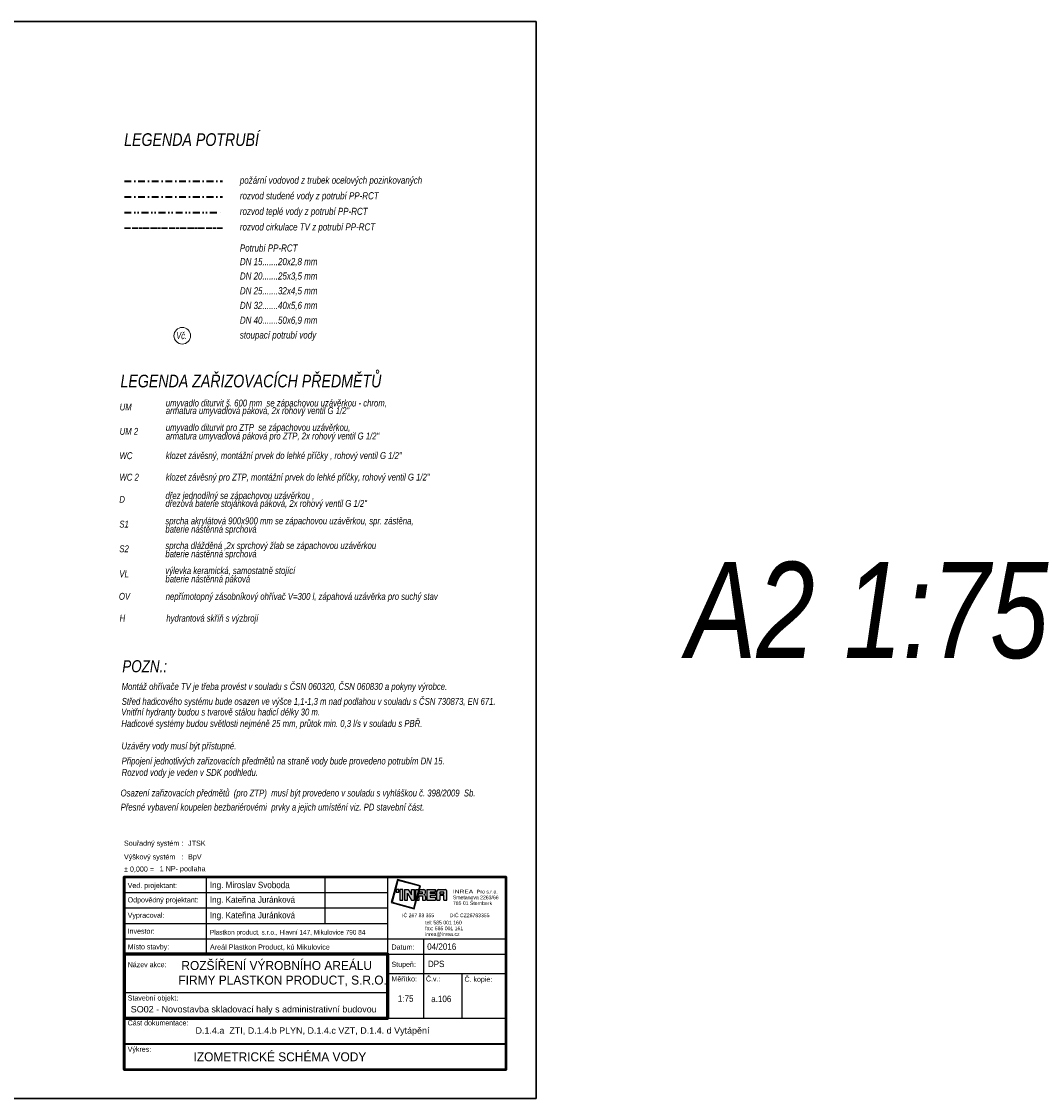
# Model space of a CAD drawing. Header units: millimetres. Extents: x 6435372 to 7248404, y 1559872 to 1886246.
# Tile 176 of 208: x 6991344 to 7020847, y 1750947 to 1782447. Entities that reach past the tile are written whole.
import ezdxf
from ezdxf.enums import TextEntityAlignment as Align

# ---------------------------------------------------------------- set-up
doc = ezdxf.new("R2010")
doc.units = ezdxf.units.MM
for name, pattern in [('ACAD_ISO13W100', [36, 12, -3, 12, -3, 0, -3, 0, -3]), ('DĚLICÍ', [1.25, 0.5, -0.25, 0, -0.25, 0, -0.25]), ('ČERCHOVANÁ', [1, 0.5, -0.25, 0, -0.25])]:
    doc.linetypes.add(name, pattern=pattern)
for name, color, linetype in [('IN_RAZITKO', 7, 'Continuous'), ('UT_popis', 7, 'Continuous'), ('ZTI_POPIS', 7, 'Continuous')]:
    doc.layers.add(name, color=color, linetype=linetype)
for name, color, linetype, lineweight in [('plyn_popis', 7, 'Continuous', 18), ('UT_potrubí', 10, 'Continuous', 30), ('ZTI-cirkulace', 220, 'ACAD_ISO13W100', 30), ('ZTI-POŽÁRNÍ', 200, 'ČERCHOVANÁ', 35), ('ZTI-VODA STUDENÁ', 170, 'ČERCHOVANÁ', 35), ('ZTI-VODA TEPLÁ', 10, 'DĚLICÍ', 35)]:
    doc.layers.add(name, color=color, linetype=linetype, lineweight=lineweight)
doc.styles.add('ari-rom-uni', font='arial.ttf')
doc.styles.add('ARIAL', font='arial.ttf')
doc.styles.add('INDRA', font='ariali.ttf')

# ---------------------------------------------------------------- blocks, each defined once
blk = doc.blocks.new('INREA RAZÍTKO')
at = {"layer": 'IN_RAZITKO'}
blk.add_hatch(color=256, dxfattribs=at).paths.add_polyline_path([(-3.869, 7.655), (-3.904, 7.527), (-3.878, 7.527), (-3.839, 7.673), (-4.74, 7.912), (-4.978, 7.018), (-4.08, 6.768), (-3.993, 7.115), (-4.019, 7.115), (-4.098, 6.799), (-4.947, 7.035), (-4.722, 7.882)])
h = blk.add_hatch(color=256, dxfattribs=at)
h.paths.add_polyline_path([(-4.687, 7.527), (-4.792, 7.527), (-4.792, 7.423), (-4.687, 7.423)])
h.paths.add_polyline_path([(-4.527, 7.526), (-4.642, 7.526), (-4.642, 7.115), (-4.527, 7.115)])
h.paths.add_polyline_path([(-4.317, 7.527), (-4.468, 7.527), (-4.468, 7.115), (-4.349, 7.115), (-4.349, 7.381), (-4.189, 7.115), (-4.07, 7.115), (-4.07, 7.527), (-4.189, 7.527), (-4.189, 7.315)])
h.paths.add_polyline_path([(-3.913, 7.527), (-4.023, 7.527), (-4.023, 7.115)])
h.paths.add_polyline_path([(-3.708, 7.527), (-3.877, 7.527), (-3.987, 7.115), (-3.894, 7.115), (-3.894, 7.277), (-3.757, 7.277), (-3.757, 7.115), (-3.638, 7.115), (-3.638, 7.257, 0.414214), (-3.708, 7.327, 0.414214), (-3.638, 7.397), (-3.638, 7.457, 0.414214)])
h.paths.add_polyline_path([(-3.757, 7.419), (-3.757, 7.362), (-3.894, 7.362), (-3.894, 7.419)], flags=16)
h.paths.add_polyline_path([(-3.253, 7.527), (-3.588, 7.527), (-3.588, 7.115), (-3.253, 7.115), (-3.253, 7.225), (-3.465, 7.225), (-3.465, 7.287), (-3.253, 7.287), (-3.253, 7.366), (-3.465, 7.366), (-3.465, 7.421), (-3.253, 7.421)])
h.paths.add_polyline_path([(-2.877, 7.527), (-3.131, 7.527, 0.414214), (-3.201, 7.457), (-3.201, 7.115), (-3.081, 7.115), (-3.081, 7.293), (-2.931, 7.293), (-2.931, 7.115), (-2.807, 7.115), (-2.807, 7.457, 0.414214)])
h.paths.add_polyline_path([(-2.931, 7.421), (-2.931, 7.362), (-3.081, 7.362), (-3.081, 7.421)], flags=16)
at = {"layer": 'IN_RAZITKO', "color": 7}
for p, q in [((-12.195, 8.005), (-12.195, 5.005)), ((-7.564, 8.005), (-7.564, 6.205)), ((-5.108, 2.651), (-5.108, 8.005)), ((-15.395, 7.405), (-5.108, 7.405)), ((-15.395, 6.805), (-5.108, 6.805)), ((-15.395, 6.205), (-5.108, 6.205)), ((-15.395, 5.605), (-5.108, 5.605)), ((-5.108, 5.605), (-0.505, 5.605)), ((-3.727, 5.605), (-3.727, 2.505)), ((-5.108, 5.005), (-0.505, 5.005)), ((-5.108, 4.255), (-0.505, 4.255)), ((-2.225, 4.258), (-2.225, 2.505)), ((-15.395, 3.505), (-5.108, 3.505))]:
    blk.add_line(p, q, dxfattribs=at)
at = {"layer": 'IN_RAZITKO'}
for p, q in [((-4.468, 7.527), (-4.317, 7.527)), ((-4.468, 7.527), (-4.468, 7.115)), ((-4.349, 7.115), (-4.349, 7.381)), ((-4.349, 7.381), (-4.189, 7.115)), ((-4.317, 7.527), (-4.189, 7.315)), ((-4.189, 7.315), (-4.189, 7.527)), ((-4.189, 7.527), (-4.07, 7.527)), ((-4.07, 7.115), (-4.07, 7.527)), ((-4.023, 7.115), (-4.023, 7.527)), ((-3.913, 7.527), (-4.023, 7.115)), ((-4.023, 7.527), (-3.913, 7.527)), ((-3.877, 7.527), (-3.987, 7.115)), ((-3.878, 7.527), (-3.904, 7.527)), ((-3.894, 7.362), (-3.894, 7.419)), ((-3.757, 7.419), (-3.894, 7.419)), ((-3.757, 7.362), (-3.894, 7.362)), ((-3.894, 7.115), (-3.894, 7.277)), ((-3.894, 7.277), (-3.757, 7.277)), ((-3.877, 7.527), (-3.708, 7.527)), ((-3.757, 7.362), (-3.757, 7.419)), ((-3.757, 7.277), (-3.757, 7.115)), ((-3.638, 7.397), (-3.638, 7.457)), ((-3.638, 7.257), (-3.638, 7.115)), ((-3.588, 7.527), (-3.588, 7.115)), ((-3.588, 7.527), (-3.253, 7.527)), ((-3.253, 7.421), (-3.465, 7.421)), ((-3.465, 7.421), (-3.465, 7.366)), ((-3.253, 7.366), (-3.465, 7.366)), ((-3.253, 7.287), (-3.465, 7.287)), ((-3.465, 7.287), (-3.465, 7.225)), ((-3.465, 7.225), (-3.253, 7.225)), ((-3.253, 7.527), (-3.253, 7.421)), ((-3.253, 7.421), (-3.253, 7.527)), ((-3.253, 7.366), (-3.253, 7.287)), ((-3.253, 7.225), (-3.253, 7.115)), ((-3.201, 7.115), (-3.201, 7.457)), ((-3.131, 7.527), (-2.877, 7.527)), ((-2.931, 7.421), (-3.081, 7.421)), ((-3.081, 7.421), (-3.081, 7.362)), ((-3.081, 7.362), (-2.931, 7.362)), ((-2.931, 7.293), (-3.081, 7.293)), ((-3.081, 7.293), (-3.081, 7.115)), ((-2.931, 7.362), (-2.931, 7.421)), ((-2.931, 7.115), (-2.931, 7.293)), ((-2.807, 7.115), (-2.807, 7.457)), ((-4.468, 7.115), (-4.349, 7.115)), ((-4.189, 7.115), (-4.07, 7.115)), ((-3.993, 7.115), (-4.019, 7.115)), ((-3.987, 7.115), (-3.894, 7.115)), ((-3.757, 7.115), (-3.638, 7.115)), ((-3.588, 7.115), (-3.253, 7.115)), ((-3.201, 7.115), (-3.081, 7.115)), ((-2.931, 7.115), (-2.807, 7.115)), ((-5.108, 2.505), (-0.505, 2.505))]:
    blk.add_line(p, q, dxfattribs=at)
at = {"layer": 'IN_RAZITKO', "lineweight": 50}
for points in [[(-15.4, 0.5), (-0.5, 0.5), (-0.5, 8.01), (-15.4, 8.01)], [(-15.395, 0.505), (-0.505, 0.505), (-0.505, 8.005), (-15.395, 8.005)]]:
    blk.add_lwpolyline(points, close=True, dxfattribs=at)
at = {"layer": 'IN_RAZITKO'}
for points in [[(-3.878, 7.527), (-3.839, 7.673), (-4.74, 7.912), (-4.978, 7.018), (-4.08, 6.768), (-3.993, 7.115)], [(-3.904, 7.527), (-3.869, 7.655), (-4.722, 7.882), (-4.947, 7.035), (-4.098, 6.799), (-4.019, 7.115)]]:
    blk.add_lwpolyline(points, dxfattribs=at)
for points in [[(-4.792, 7.423), (-4.687, 7.423), (-4.687, 7.527), (-4.792, 7.527)], [(-4.642, 7.115), (-4.527, 7.115), (-4.527, 7.526), (-4.642, 7.526)]]:
    blk.add_lwpolyline(points, close=True, dxfattribs=at)
at = {"layer": 'IN_RAZITKO', "lineweight": 60}
blk.add_lwpolyline([(-15.395, 2.505), (-5.108, 2.505), (-5.108, 5.005), (-15.395, 5.005)], close=True, dxfattribs=at)
at = {"layer": 'IN_RAZITKO', "const_width": 0.075}
blk.add_lwpolyline([(-15.395, 0.505), (-0.505, 0.505), (-0.505, 1.505), (-15.395, 1.505)], close=True, dxfattribs=at)
at = {"layer": 'IN_RAZITKO'}
for centre, start, end in [((-3.708, 7.457), 0, 90), ((-3.708, 7.397), 270, 360), ((-3.708, 7.257), 360, 90), ((-3.131, 7.457), 90, 180), ((-2.877, 7.457), 0, 90)]:
    blk.add_arc(centre, 0.07, start, end, dxfattribs=at)
at = {"layer": 'IN_RAZITKO', "style": 'ARIAL'}
for s, p in [('Souřadný systém :', (-15.4, 9.432)), ('Výškový systém   :', (-15.4, 8.901)), ('± 0,000 =', (-15.4, 8.423))]:
    blk.add_text(s, height=0.2, dxfattribs=at).set_placement(p, align=Align.TOP_LEFT)
at = {"layer": 'IN_RAZITKO', "color": 3, "style": 'ARIAL'}
for s, p in [('JTSK', (-12.9, 9.432)), ('BpV', (-12.9, 8.901))]:
    blk.add_text(s, height=0.2, dxfattribs=at).set_placement(p, align=Align.TOP_LEFT)
at = {"layer": 'IN_RAZITKO', "color": 7, "style": 'ari-rom-uni', "width": 0.9}
for s, p in [('Ved. projektant:', (-15.255, 7.584)), ('Odpovědný projektant:', (-15.255, 7.022)), ('Vypracoval:', (-15.255, 6.422)), ('Investor:', (-15.255, 5.801)), ('Místo stavby:', (-15.255, 5.193)), ('Datum:', (-4.968, 5.182)), ('Název akce:', (-15.255, 4.497)), ('Stupeň:', (-4.968, 4.509)), ('Měřítko:', (-4.968, 3.94)), ('Č.v.:', (-3.627, 3.94)), ('Č. kopie:', (-2.125, 3.927)), ('Stavební objekt:', (-15.255, 3.197)), ('Část dokumentace:', (-15.255, 2.225)), ('Výkres:', (-15.255, 1.196))]:
    blk.add_text(s, height=0.2, dxfattribs=at).set_placement(p)
at = {"layer": 'IN_RAZITKO', "style": 'ari-rom-uni'}
for s, p in [('Smetanova 2263/66', (-2.575, 7.103)), ('                 Pro s.r.o.', (-2.575, 7.329)), ('785 01 Šternberk', (-2.575, 6.877)), ('IČ 267 83 355           DIČ CZ26783355', (-4.556, 6.404)), ('tel: 585 001 160', (-3.657, 6.122)), ('fax: 585 001 161', (-3.657, 5.896)), ('inrea@inrea.cz', (-3.657, 5.67))]:
    blk.add_text(s, height=0.1425, dxfattribs=at).set_placement(p, align=Align.BOTTOM_LEFT)
at = {"layer": 'IN_RAZITKO', "style": 'ari-rom-uni', "width": 1.3}
blk.add_text('INREA', height=0.1425, dxfattribs=at).set_placement((-2.575, 7.331), align=Align.BOTTOM_LEFT)
at = {"layer": 'IN_RAZITKO', "color": 3, "style": 'ARIAL'}
blk.add_attdef('NULA', (-14.012, 8.227), '', height=0.2, dxfattribs=at)
at = {"layer": 'IN_RAZITKO', "style": 'ari-rom-uni', "width": 0.9, "flags": 12}
for tag, p, height in [('VEDOUCÍ-PROJEKTANT', (-12.053, 7.553), 0.25), ('ODPOVĚDNÝ-PROJEKTANT', (-12.053, 6.964), 0.25), ('VYPRACOVAL', (-12.053, 6.363), 0.25), ('INVESTOR', (-12.053, 5.774), 0.2), ('MÍSTO', (-12.053, 5.149), 0.25), ('DATUM', (-3.585, 5.185), 0.25), ('STUPEŇ', (-3.556, 4.468), 0.25)]:
    blk.add_attdef(tag, p, '', height=height, dxfattribs=at)
at = {"layer": 'IN_RAZITKO', "style": 'ari-rom-uni', "flags": 12}
for tag, height, width, p in [('NÁZEV-1', 0.35, 0.95, (-10.252, 4.438)), ('NÁZEV-2', 0.35, 0.95, (-10.252, 3.876)), ('MĚŘ', 0.25, 0.9, (-4.422, 3.031)), ('ČV', 0.25, 0.9, (-3.034, 3.031)), ('VÝKRES', 0.35, 0.95, (-10.299, 0.801))]:
    blk.add_attdef(tag, text='', height=height, dxfattribs=dict(at, width=width)).set_placement(p, align=Align.CENTER)
at = {"layer": 'IN_RAZITKO', "style": 'ari-rom-uni'}
for tag, p in [('OBJEKT', (-11.248, 2.85)), ('DOKUMENTACE', (-11.26, 1.842))]:
    blk.add_attdef(tag, p, '', height=0.25, dxfattribs=at)

msp = doc.modelspace()

# ---------------------------------------------------------------- linework, layer by layer
at = {"layer": 'UT_potrubí', "ltscale": 400}
msp.add_lwpolyline([(6961841.7, 1750946.9), (6961841.7, 1782446.9), (7006391.7, 1782446.9), (7006391.7, 1750946.9)], close=True, dxfattribs=at)
at = {"layer": 'ZTI-cirkulace', "ltscale": 15}
msp.add_line((6994352.9, 1776407.1), (6997216.4, 1776407.1), dxfattribs=at)
at = {"layer": 'ZTI-POŽÁRNÍ', "ltscale": 400}
msp.add_line((6994352.9, 1777773.9), (6997216.4, 1777773.9), dxfattribs=at)
at = {"layer": 'ZTI-VODA STUDENÁ', "ltscale": 400}
msp.add_line((6994352.9, 1777318.3), (6997216.4, 1777318.3), dxfattribs=at)
at = {"layer": 'ZTI-VODA STUDENÁ', "linetype": 'Continuous', "lineweight": 18, "ltscale": 400}
msp.add_circle((6996045.5, 1773257.8), 243.2, dxfattribs=at)
at = {"layer": 'ZTI-VODA TEPLÁ', "ltscale": 400}
msp.add_line((6994352.9, 1776862.7), (6997216.4, 1776862.7), dxfattribs=at)

# ---------------------------------------------------------------- block references
ref = msp.add_blockref('INREA RAZÍTKO', (7005889.7, 1751414.3), dxfattribs=dict(xscale=750, yscale=750, zscale=750))
ref.add_attrib('VEDOUCÍ-PROJEKTANT', 'Ing. Miroslav Svoboda', (6996853.9, 1757098.2), dxfattribs={"layer": 'IN_RAZITKO', "height": 187.5, "style": 'ari-rom-uni', "width": 0.9})
ref.add_attrib('ODPOVĚDNÝ-PROJEKTANT', 'Ing. Kateřina Juránková', (6996853.9, 1756669.4), dxfattribs={"layer": 'IN_RAZITKO', "height": 187.5, "style": 'ari-rom-uni', "width": 0.9})
ref.add_attrib('VYPRACOVAL', 'Ing. Kateřina Juránková', (6996853.9, 1756214.1), dxfattribs={"layer": 'IN_RAZITKO', "height": 187.5, "style": 'ari-rom-uni', "width": 0.9})
ref.add_attrib('INVESTOR', 'Plastkon product, s.r.o., Hlavní 147, Mikulovice 790 84', (6996853.9, 1755740.5), dxfattribs={"layer": 'IN_RAZITKO', "height": 135, "style": 'ari-rom-uni', "width": 0.8})
ref.add_attrib('MÍSTO', 'Areál Plastkon Product, kú Mikulovice', (6996853.9, 1755300.5), dxfattribs={"layer": 'IN_RAZITKO', "height": 150, "style": 'ari-rom-uni'})
ref.add_attrib('NÁZEV-1', 'ROZŠÍŘENÍ VÝROBNÍHO AREÁLU ', dxfattribs={"layer": 'IN_RAZITKO', "height": 262.5, "style": 'ari-rom-uni', "width": 0.95}).set_placement((6998854.6, 1754704.9), align=Align.CENTER)
ref.add_attrib('NÁZEV-2', 'FIRMY PLASTKON PRODUCT, S.R.O.', dxfattribs={"layer": 'IN_RAZITKO', "height": 262.5, "style": 'ari-rom-uni', "width": 0.95}).set_placement((6998979.7, 1754278.4), align=Align.CENTER)
ref.add_attrib('VÝKRES', '                                            IZOMETRICKÉ SCHÉMA VODY', dxfattribs={"layer": 'IN_RAZITKO', "height": 262.5, "style": 'ari-rom-uni', "width": 0.95}).set_placement((6996771.2, 1752034.1), align=Align.CENTER)
ref.add_attrib('DATUM', '04/2016', (7003204.9, 1755295.2), dxfattribs={"layer": 'IN_RAZITKO', "height": 187.5, "style": 'ari-rom-uni', "width": 0.9})
ref.add_attrib('DOKUMENTACE', 'D.1.4.a  ZTI, D.1.4.b PLYN, D.1.4.c VZT, D.1.4. d Vytápění', (6996431.8, 1752839.9), dxfattribs={"layer": 'IN_RAZITKO', "height": 187.5, "style": 'ari-rom-uni'})
ref.add_attrib('MĚŘ', '1:75', dxfattribs={"layer": 'IN_RAZITKO', "height": 187.5, "style": 'ari-rom-uni', "width": 0.9}).set_placement((7002577, 1753773.9), align=Align.CENTER)
ref.add_attrib('ČV', 'a.106', dxfattribs={"layer": 'IN_RAZITKO', "height": 187.5, "style": 'ari-rom-uni', "width": 0.9}).set_placement((7003618.2, 1753764.9), align=Align.CENTER)
ref.add_attrib('STUPEŇ', 'DPS', (7003226.7, 1754789.4), dxfattribs={"layer": 'IN_RAZITKO', "height": 187.5, "style": 'ari-rom-uni', "width": 0.9})
ref.add_attrib('OBJEKT', 'SO02 - Novostavba skladovací haly s administrativní budovou', (6994537.6, 1753463.4), dxfattribs={"layer": 'IN_RAZITKO', "height": 187.5, "style": 'ari-rom-uni'})
ref.add_attrib('NULA', '1 NP- podlaha', (6995384.5, 1757591.8), dxfattribs={"layer": 'IN_RAZITKO', "color": 3, "height": 150, "style": 'ARIAL'})

# ---------------------------------------------------------------- texts
at = {"layer": 'plyn_popis', "linetype": 'Continuous', "style": 'INDRA', "width": 0.8}
msp.add_text('A2 1:75', height=2812.5, dxfattribs=at).set_placement((7010788.1, 1763828.2))
at = {"layer": 'UT_popis', "linetype": 'DĚLICÍ', "style": 'INDRA', "width": 0.8}
for s, height, p in [('LEGENDA POTRUBÍ ', 371.25, (6994344.3, 1778808.4)), ('LEGENDA ZAŘIZOVACÍCH PŘEDMĚTŮ ', 371.25, (6994237.5, 1771746.3)), ('POZN.:', 351.56, (6994291, 1763414.6))]:
    msp.add_text(s, height=height, dxfattribs=at).set_placement(p)
at = {"layer": 'ZTI-VODA STUDENÁ', "linetype": 'Continuous', "lineweight": 18, "ltscale": 400, "style": 'INDRA', "width": 0.7}
msp.add_text('Vč.', height=210.94, dxfattribs=at).set_placement((6995870.2, 1773156.5))
at = {"layer": 'ZTI_POPIS', "linetype": 'Continuous', "style": 'INDRA', "width": 0.8}
for s, height, p in [('požární vodovod z trubek ocelových pozinkovaných ', 208.828, (6997728.7, 1777702.4)), ('rozvod studené vody z potrubí PP-RCT', 208.828, (6997728.7, 1777246.7)), ('rozvod teplé vody z potrubí PP-RCT', 208.828, (6997728.7, 1776791.1)), ('rozvod cirkulace TV z potrubí PP-RCT', 208.828, (6997728.7, 1776335.5)), ('Potrubí PP-RCT', 208.828, (6997728.7, 1775719)), ('DN 15.......20x2,8 mm', 208.828, (6997728.7, 1775320.7)), ('DN 20.......25x3,5 mm', 208.828, (6997728.7, 1774899.7)), ('DN 25.......32x4,5 mm', 208.828, (6997728.7, 1774467.3)), ('DN 32.......40x5,6 mm', 208.828, (6997728.7, 1774040.3)), ('DN 40.......50x6,9 mm', 208.828, (6997728.7, 1773606)), ('stoupací potrubí vody', 208.828, (6997728.7, 1773174.7)), ('UM ', 202.5, (6994213.5, 1771071.9)), ('umyvadlo diturvit š. 600 mm  se zápachovou uzávěrkou - chrom,', 202.5, (6995563, 1771187.4)), ('armatura umyvadlová páková, 2x rohový ventil G 1/2"', 202.5, (6995563, 1770964.6)), ('umyvadlo diturvit pro ZTP  se zápachovou uzávěrkou,', 202.5, (6995563, 1770474.2)), ('UM 2', 202.5, (6994213.5, 1770358.8)), ('armatura umyvadlová páková pro ZTP, 2x rohový ventil G 1/2"', 202.5, (6995563, 1770222.2)), ('WC ', 202.5, (6994209.8, 1769646.7)), ('klozet závěsný, montážní prvek do lehké příčky , rohový ventil G 1/2"', 202.5, (6995563.7, 1769650.8)), ('WC 2', 202.5, (6994209.8, 1769016.8)), ('klozet závěsný pro ZTP, montážní prvek do lehké příčky, rohový ventil G 1/2"', 202.5, (6995563.7, 1769020.8)), ('D', 202.5, (6994204.1, 1768369.3)), ('dřez jednodílný se zápachovou uzávěrkou ,', 202.5, (6995553.5, 1768480.7)), ('dřezová baterie stojánková páková, 2x rohový ventil G 1/2"', 202.5, (6995553.5, 1768250.2)), ('S1', 202.5, (6994205.2, 1767645.2)), ('sprcha akrylátová 900x900 mm se zápachovou uzávěrkou, spr. zástěna,', 202.5, (6995550.1, 1767741)), ('baterie nástěnná sprchová ', 202.5, (6995550.1, 1767496.3)), ('sprcha dlážděná ,2x sprchový žlab se zápachovou uzávěrkou', 202.5, (6995550.1, 1767020.2)), ('S2', 202.5, (6994205.2, 1766924.4)), ('baterie nástěnná sprchová ', 202.5, (6995550.1, 1766775.5)), ('výlevka keramická, samostatně stojící ', 202.5, (6995550.1, 1766285.8)), ('VL', 202.5, (6994205.2, 1766189.9)), ('baterie nástěnná páková', 202.5, (6995550.1, 1766041.1)), ('OV', 202.5, (6994192.6, 1765532.6)), ('nepřímotopný zásobníkový ohřívač V=300 l, zápahová uzávěrka pro suchý stav', 202.5, (6995559.2, 1765530.9)), ('H', 202.5, (6994211.8, 1764895.8)), ('hydrantová skříň s výzbrojí', 202.5, (6995578.4, 1764894.1)), ('Montáž ohřívače TV je třeba provést v souladu s ČSN 060320, ČSN 060830 a pokyny výrobce.', 202.5, (6994270.5, 1762896.7)), ('Střed hadicového systému bude osazen ve výšce 1,1-1,3 m nad podlahou v souladu s ČSN 730873, EN 671.', 202.5, (6994274.5, 1762460.2)), ('Vnitřní hydranty budou s tvarově stálou hadicí délky 30 m.', 202.5, (6994261.3, 1762149.1)), ('Hadicové systémy budou světlosti nejméně 25 mm, průtok min. 0,3 l/s v souladu s PBŘ.', 202.5, (6994263, 1761814.2)), ('Uzávěry vody musí být přístupné.', 202.5, (6994267.6, 1761157)), ('Připojení jednotlivých zařizovacích předmětů na straně vody bude provedeno potrubím DN 15.', 202.5, (6994271, 1760716.7)), ('Rozvod vody je veden v SDK podhledu.', 202.5, (6994271, 1760383.3)), ('Osazení zařizovacích předmětů  (pro ZTP)  musí být provedeno v souladu s vyhláškou č. 398/2009  Sb.', 202.5, (6994242.3, 1759780)), ('Přesné vybavení koupelen bezbariérovémi  prvky a jejich umístění viz. PD stavební část.', 202.5, (6994242.3, 1759367.7))]:
    msp.add_text(s, height=height, dxfattribs=at).set_placement(p)

doc.saveas('drawing.dxf')
